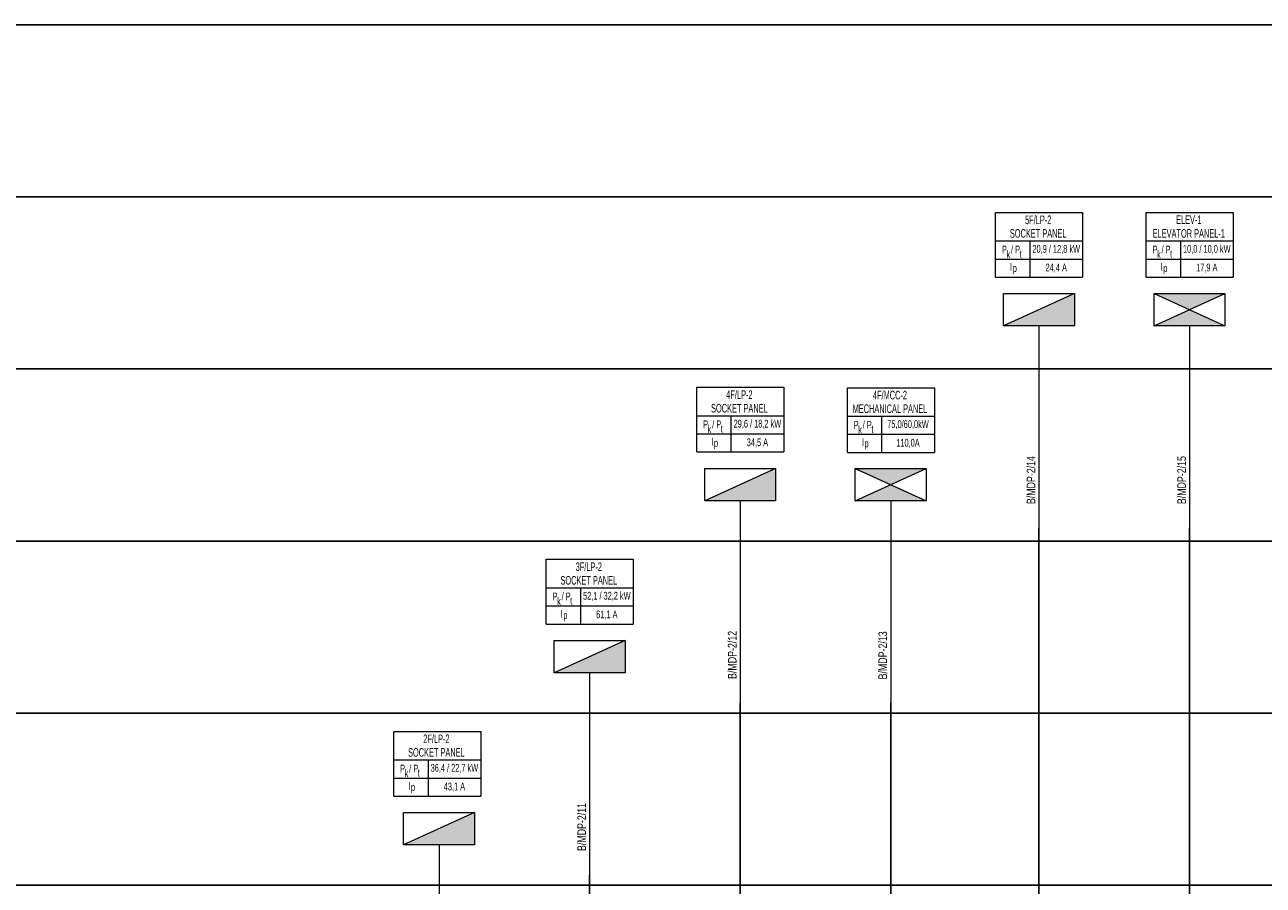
# Model space of a CAD drawing. Header units: millimetres. Extents: x -249865 to 125158, y -30755 to 173378.
# Tile 18 of 34: x -90828 to -62040, y 137547 to 157547. Entities that reach past the tile are written whole.
import ezdxf
from ezdxf.enums import TextEntityAlignment as Align

# ---------------------------------------------------------------- set-up
doc = ezdxf.new("R2010")
doc.units = ezdxf.units.MM
for name, color, linetype, lineweight in [('E-TP-CIZIM', 3, 'Continuous', 13), ('E-TP-CIZIM-TEXT', 150, 'Continuous', 13), ('E-YAZI', 7, 'Continuous', 9)]:
    doc.layers.add(name, color=color, linetype=linetype, lineweight=lineweight)
doc.styles.add('EM-TP-ANTET-TT1', font='swisscl.ttf', dxfattribs={"width": 0.8})
doc.styles.add('EM-TP-YAZI-SHX', font='swisscl.ttf', dxfattribs={"width": 0.6})

# ---------------------------------------------------------------- blocks, each defined once
blk = doc.blocks.new('VG-PN-AP-YUK-APP')
at = {"layer": 'E-TP-CIZIM'}
h = blk.add_hatch(dxfattribs=at)
h.set_pattern_fill('ANGLE', color=256, scale=0.1)
h.set_pattern_definition([(0, (0, 0), (0, 0.6985), [0.508, -0.1905]), (90, (0, 0), (-0.6985, 0), [0.508, -0.1905])])
h.paths.add_polyline_path([(82.4, 545), (-82.4, 470), (82.4, 470)])
blk.add_line((82.4, 545), (-82.4, 470), dxfattribs=at)
at = {"layer": 'E-TP-CIZIM', "linetype": 'Continuous'}
blk.add_line((0, 470), (0, 0), dxfattribs=at)
at = {"layer": 'E-TP-CIZIM', "color": 3}
blk.add_lwpolyline([(-82.4, 545), (82.4, 545), (82.4, 470), (-82.4, 470), (-82.4, 545)], dxfattribs=at)
at = {"style": 'EM-TP-YAZI-SHX', "width": 0.6, "flags": 9}
blk.add_attdef('GEN', text='', height=15, dxfattribs=at).set_placement((-3.9, -67.2), align=Align.MIDDLE)
blk = doc.blocks.new('VG-PN-AP-YUK-BILGI')
at = {"layer": 'E-YAZI', "ltscale": 500}
for p, q in [((-100.8, 667.5), (101.5, 667.5)), ((-21.3, 666.6), (-21.3, 583.4)), ((-100.8, 625.5), (101.5, 625.5)), ((-100.8, 583.4), (101.5, 583.4))]:
    blk.add_line(p, q, dxfattribs=at)
blk.add_lwpolyline([(-100.8, 583.4), (-100.8, 733.8), (101.5, 733.8), (101.5, 583.4)], dxfattribs=at)
at = {"layer": 'E-TP-CIZIM-TEXT', "style": 'EM-TP-ANTET-TT1', "width": 0.8}
for s, p in [('P  / P ', (-62.7, 638.5)), ('k', (-71.3, 627.6)), ('t', (-42.7, 628.6)), ('I', (-64.8, 598.3)), ('p', (-56.2, 595.3))]:
    blk.add_text(s, height=18, dxfattribs=at).set_placement(p, align=Align.CENTER)
at = {"layer": 'E-TP-CIZIM-TEXT', "style": 'EM-TP-ANTET-TT1', "width": 0.8, "flags": 12}
for tag, height, p in [('YUK-ADI', 20, (-1.8, 717)), ('YUK-ADI1', 20, (-1.8, 685)), ('GUC', 18, (40.1, 647.9)), ('AKIM', 18, (40.1, 604.2))]:
    blk.add_attdef(tag, text='', height=height, dxfattribs=at).set_placement(p, align=Align.MIDDLE)
at = {"layer": 'E-TP-CIZIM-TEXT', "ltscale": 500, "style": 'EM-TP-YAZI-SHX', "flags": 12}
for tag, p in [('LINYENOT-1', (-8.5, 55.8)), ('LINYENOT-2', (31.5, 55.8))]:
    blk.add_attdef(tag, p, '', height=20, rotation=90, dxfattribs=at)
at = {"layer": 'E-TP-CIZIM-TEXT', "ltscale": 500, "style": 'EM-TP-YAZI-SHX', "width": 0.8, "flags": 9}
blk.add_attdef('GEN', text='', height=20, dxfattribs=at).set_placement((28.4, -26.8), align=Align.MIDDLE)
blk = doc.blocks.new('VG-PN-AP-YUK-MCC')
at = {"layer": 'E-TP-CIZIM'}
h = blk.add_hatch(color=256, dxfattribs=at)
h.dxf.hatch_style = 1
h.paths.add_polyline_path([(0, 507.5), (82.4, 545), (-82.4, 545)])
h = blk.add_hatch(color=256, dxfattribs=at)
h.dxf.hatch_style = 1
h.paths.add_polyline_path([(82.4, 470), (0, 507.5), (-82.4, 470)])
for p, q in [((-82.4, 470), (82.4, 545)), ((-82.4, 545), (82.4, 470))]:
    blk.add_line(p, q, dxfattribs=at)
at = {"layer": 'E-TP-CIZIM', "linetype": 'Continuous'}
blk.add_line((0, 470), (0, 0), dxfattribs=at)
at = {"layer": 'E-TP-CIZIM', "color": 3}
blk.add_lwpolyline([(-82.4, 545), (82.4, 545), (82.4, 470), (-82.4, 470), (-82.4, 545)], dxfattribs=at)
at = {"style": 'EM-TP-YAZI-SHX', "width": 0.6, "flags": 9}
blk.add_attdef('GEN', text='', height=15, dxfattribs=at).set_placement((28.4, -26.8), align=Align.MIDDLE)

msp = doc.modelspace()

# ---------------------------------------------------------------- linework, layer by layer
for p, q in [((-67253, 121847), (-67253, 145847)), ((-63753, 121847), (-63753, 145847)), ((-74199, 121784), (-74199, 141784)), ((-70699, 121784), (-70699, 141784)), ((-77699, 121784), (-77699, 137784))]:
    msp.add_line(p, q)
at = {"color": 7}
for points in [[(-114353, 157547), (-5673, 157547), (-5673, 153547), (-114353, 153547)], [(-114353, 153547), (-5673, 153547), (-5673, 149547), (-114353, 149547)], [(-114353, 153547), (-5673, 153547), (-5673, 149547), (-114353, 149547)], [(-114353, 149547), (-5673, 149547), (-5673, 145547), (-114353, 145547)], [(-114353, 145547), (-5673, 145547), (-5673, 141547), (-114353, 141547)], [(-114353, 141547), (-5673, 141547), (-5673, 137547), (-114353, 137547)], [(-114353, 137547), (-5673, 137547), (-5673, 133547), (-114353, 133547)]]:
    msp.add_lwpolyline(points, close=True, dxfattribs=at)

# ---------------------------------------------------------------- block references
ref = msp.add_blockref('VG-PN-AP-YUK-BILGI', (-67253, 145847), dxfattribs=dict(xscale=10.00000000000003, yscale=10.00000000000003, zscale=10.00000000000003))
ref.add_attrib('LINYENOT-1', 'B/MDP-2/14', (-67338, 146405), dxfattribs={"layer": 'E-TP-CIZIM-TEXT', "ltscale": 500, "height": 200, "rotation": 90, "style": 'EM-TP-YAZI-SHX', "flags": 12})
ref.add_attrib('YUK-ADI', '5F/LP-2', dxfattribs={"layer": 'E-TP-CIZIM-TEXT', "height": 200, "style": 'EM-TP-ANTET-TT1', "width": 0.8, "flags": 12}).set_placement((-67271, 153017), align=Align.MIDDLE)
ref.add_attrib('YUK-ADI1', 'SOCKET PANEL', dxfattribs={"layer": 'E-TP-CIZIM-TEXT', "height": 200, "style": 'EM-TP-ANTET-TT1', "width": 0.8, "flags": 12}).set_placement((-67271, 152697), align=Align.MIDDLE)
ref.add_attrib('GUC', '20,9 / 12,8 kW', dxfattribs={"layer": 'E-TP-CIZIM-TEXT', "height": 180, "style": 'EM-TP-ANTET-TT1', "width": 0.8, "flags": 12}).set_placement((-66852, 152326), align=Align.MIDDLE)
ref.add_attrib('AKIM', '24,4 A', dxfattribs={"layer": 'E-TP-CIZIM-TEXT', "height": 180, "style": 'EM-TP-ANTET-TT1', "width": 0.8, "flags": 12}).set_placement((-66852, 151889), align=Align.MIDDLE)
ref = msp.add_blockref('VG-PN-AP-YUK-BILGI', (-63753, 145847), dxfattribs=dict(xscale=10.00000000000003, yscale=10.00000000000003, zscale=10.00000000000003))
ref.add_attrib('LINYENOT-1', 'B/MDP-2/15', (-63838, 146405), dxfattribs={"layer": 'E-TP-CIZIM-TEXT', "ltscale": 500, "height": 200, "rotation": 90, "style": 'EM-TP-YAZI-SHX', "flags": 12})
ref.add_attrib('YUK-ADI', 'ELEV-1', dxfattribs={"layer": 'E-TP-CIZIM-TEXT', "height": 200, "style": 'EM-TP-ANTET-TT1', "width": 0.8, "flags": 12}).set_placement((-63771, 153017), align=Align.MIDDLE)
ref.add_attrib('YUK-ADI1', 'ELEVATOR PANEL-1', dxfattribs={"layer": 'E-TP-CIZIM-TEXT', "height": 200, "style": 'EM-TP-ANTET-TT1', "width": 0.8, "flags": 12}).set_placement((-63771, 152697), align=Align.MIDDLE)
ref.add_attrib('GUC', '10,0 / 10,0 kW', dxfattribs={"layer": 'E-TP-CIZIM-TEXT', "height": 180, "style": 'EM-TP-ANTET-TT1', "width": 0.8, "flags": 12}).set_placement((-63352, 152326), align=Align.MIDDLE)
ref.add_attrib('AKIM', '17,9 A', dxfattribs={"layer": 'E-TP-CIZIM-TEXT', "height": 180, "style": 'EM-TP-ANTET-TT1', "width": 0.8, "flags": 12}).set_placement((-63352, 151889), align=Align.MIDDLE)
at = {"xscale": 10.00000000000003, "yscale": 10.00000000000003, "zscale": 10.00000000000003}
for name, p in [('VG-PN-AP-YUK-APP', (-67253, 145847)), ('VG-PN-AP-YUK-MCC', (-63753, 145847)), ('VG-PN-AP-YUK-APP', (-74199, 141784)), ('VG-PN-AP-YUK-MCC', (-70699, 141784)), ('VG-PN-AP-YUK-APP', (-77699, 137784)), ('VG-PN-AP-YUK-APP', (-81199, 133784))]:
    msp.add_blockref(name, p, dxfattribs=at)
ref = msp.add_blockref('VG-PN-AP-YUK-BILGI', (-74199, 141784), dxfattribs=dict(xscale=10.00000000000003, yscale=10.00000000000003, zscale=10.00000000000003))
ref.add_attrib('LINYENOT-1', 'B/MDP-2/12', (-74284, 142342), dxfattribs={"layer": 'E-TP-CIZIM-TEXT', "ltscale": 500, "height": 200, "rotation": 90, "style": 'EM-TP-YAZI-SHX', "flags": 12})
ref.add_attrib('YUK-ADI', '4F/LP-2', dxfattribs={"layer": 'E-TP-CIZIM-TEXT', "height": 200, "style": 'EM-TP-ANTET-TT1', "width": 0.8, "flags": 12}).set_placement((-74217, 148954), align=Align.MIDDLE)
ref.add_attrib('YUK-ADI1', 'SOCKET PANEL', dxfattribs={"layer": 'E-TP-CIZIM-TEXT', "height": 200, "style": 'EM-TP-ANTET-TT1', "width": 0.8, "flags": 12}).set_placement((-74217, 148634), align=Align.MIDDLE)
ref.add_attrib('GUC', '29,6 / 18,2 kW', dxfattribs={"layer": 'E-TP-CIZIM-TEXT', "height": 180, "style": 'EM-TP-ANTET-TT1', "width": 0.8, "flags": 12}).set_placement((-73798, 148263), align=Align.MIDDLE)
ref.add_attrib('AKIM', '34,5 A', dxfattribs={"layer": 'E-TP-CIZIM-TEXT', "height": 180, "style": 'EM-TP-ANTET-TT1', "width": 0.8, "flags": 12}).set_placement((-73798, 147826), align=Align.MIDDLE)
ref = msp.add_blockref('VG-PN-AP-YUK-BILGI', (-70699, 141773), dxfattribs=dict(xscale=10.00000000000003, yscale=10.00000000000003, zscale=10.00000000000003))
ref.add_attrib('LINYENOT-1', 'B/MDP-2/13', (-70784, 142331), dxfattribs={"layer": 'E-TP-CIZIM-TEXT', "ltscale": 500, "height": 200, "rotation": 90, "style": 'EM-TP-YAZI-SHX', "flags": 12})
ref.add_attrib('YUK-ADI', '4F/MCC-2', dxfattribs={"layer": 'E-TP-CIZIM-TEXT', "height": 200, "style": 'EM-TP-ANTET-TT1', "width": 0.8, "flags": 12}).set_placement((-70717, 148943), align=Align.MIDDLE)
ref.add_attrib('YUK-ADI1', 'MECHANICAL PANEL', dxfattribs={"layer": 'E-TP-CIZIM-TEXT', "height": 200, "style": 'EM-TP-ANTET-TT1', "width": 0.8, "flags": 12}).set_placement((-70717, 148623), align=Align.MIDDLE)
ref.add_attrib('GUC', '75,0/60,0kW', dxfattribs={"layer": 'E-TP-CIZIM-TEXT', "height": 180, "style": 'EM-TP-ANTET-TT1', "width": 0.8, "flags": 12}).set_placement((-70298, 148252), align=Align.MIDDLE)
ref.add_attrib('AKIM', '110,0A', dxfattribs={"layer": 'E-TP-CIZIM-TEXT', "height": 180, "style": 'EM-TP-ANTET-TT1', "width": 0.8, "flags": 12}).set_placement((-70298, 147815), align=Align.MIDDLE)
ref = msp.add_blockref('VG-PN-AP-YUK-BILGI', (-77699, 137784), dxfattribs=dict(xscale=10.00000000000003, yscale=10.00000000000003, zscale=10.00000000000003))
ref.add_attrib('LINYENOT-1', 'B/MDP-2/11', (-77784, 138342), dxfattribs={"layer": 'E-TP-CIZIM-TEXT', "ltscale": 500, "height": 200, "rotation": 90, "style": 'EM-TP-YAZI-SHX', "flags": 12})
ref.add_attrib('YUK-ADI', '3F/LP-2', dxfattribs={"layer": 'E-TP-CIZIM-TEXT', "height": 200, "style": 'EM-TP-ANTET-TT1', "width": 0.8, "flags": 12}).set_placement((-77717, 144954), align=Align.MIDDLE)
ref.add_attrib('YUK-ADI1', 'SOCKET PANEL', dxfattribs={"layer": 'E-TP-CIZIM-TEXT', "height": 200, "style": 'EM-TP-ANTET-TT1', "width": 0.8, "flags": 12}).set_placement((-77717, 144634), align=Align.MIDDLE)
ref.add_attrib('GUC', '52,1 / 32,2 kW', dxfattribs={"layer": 'E-TP-CIZIM-TEXT', "height": 180, "style": 'EM-TP-ANTET-TT1', "width": 0.8, "flags": 12}).set_placement((-77298, 144263), align=Align.MIDDLE)
ref.add_attrib('AKIM', '61,1 A', dxfattribs={"layer": 'E-TP-CIZIM-TEXT', "height": 180, "style": 'EM-TP-ANTET-TT1', "width": 0.8, "flags": 12}).set_placement((-77298, 143826), align=Align.MIDDLE)
ref = msp.add_blockref('VG-PN-AP-YUK-BILGI', (-81242, 133784), dxfattribs=dict(xscale=10.00000000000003, yscale=10.00000000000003, zscale=10.00000000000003))
ref.add_attrib('LINYENOT-1', 'B/MDP-2/10', (-81327, 134342), dxfattribs={"layer": 'E-TP-CIZIM-TEXT', "ltscale": 500, "height": 200, "rotation": 90, "style": 'EM-TP-YAZI-SHX', "flags": 12})
ref.add_attrib('YUK-ADI', '2F/LP-2', dxfattribs={"layer": 'E-TP-CIZIM-TEXT', "height": 200, "style": 'EM-TP-ANTET-TT1', "width": 0.8, "flags": 12}).set_placement((-81260, 140954), align=Align.MIDDLE)
ref.add_attrib('YUK-ADI1', 'SOCKET PANEL', dxfattribs={"layer": 'E-TP-CIZIM-TEXT', "height": 200, "style": 'EM-TP-ANTET-TT1', "width": 0.8, "flags": 12}).set_placement((-81260, 140634), align=Align.MIDDLE)
ref.add_attrib('GUC', '36,4 / 22,7 kW', dxfattribs={"layer": 'E-TP-CIZIM-TEXT', "height": 180, "style": 'EM-TP-ANTET-TT1', "width": 0.8, "flags": 12}).set_placement((-80841, 140263), align=Align.MIDDLE)
ref.add_attrib('AKIM', '43,1 A', dxfattribs={"layer": 'E-TP-CIZIM-TEXT', "height": 180, "style": 'EM-TP-ANTET-TT1', "width": 0.8, "flags": 12}).set_placement((-80841, 139826), align=Align.MIDDLE)

doc.saveas('drawing.dxf')
